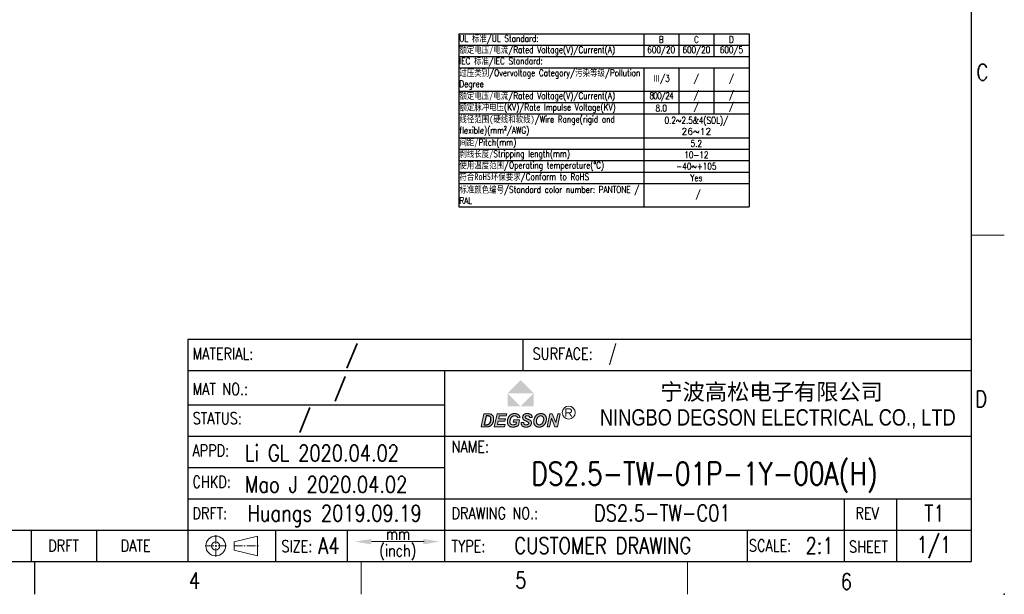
# Model space of a CAD drawing. Header units: inches. Extents: x 2053 to 2350, y -5132 to -4922.
# Tile 4 of 25: x 2199 to 2350, y -5132 to -5044. Entities that reach past the tile are written whole.
import ezdxf
from ezdxf.enums import TextEntityAlignment as Align

# ---------------------------------------------------------------- set-up
doc = ezdxf.new("R2010")
doc.units = ezdxf.units.IN
doc.header["$MEASUREMENT"] = 0
doc.linetypes.add('CENTER2', pattern=[28.575, 19.05, -3.175, 3.175, -3.175])
for name, color, linetype, lineweight in [('TEXT', 6, 'Continuous', 13), ('刻字', 1, 'Continuous', 13), ('轮廓线', 7, 'Continuous', 30)]:
    doc.layers.add(name, color=color, linetype=linetype, lineweight=lineweight)
doc.layers.add('尺寸线', color=3, linetype='Continuous')
doc.layers.add('注解', color=3, linetype='Continuous')
doc.styles.add('arial-V1.1', font='arial.ttf')
doc.styles.add('Romans-高1.8', font='romans.shx', dxfattribs={"width": 0.8, "height": 1.8})
doc.styles.add('romans-高2.5', font='romans.shx', dxfattribs={"width": 0.8, "height": 2.5})
doc.styles.add('romans-高3.5', font='romans.shx', dxfattribs={"width": 0.8, "height": 3.5})
doc.styles.add('宋体-高2.5', font='txt', dxfattribs={"width": 0.8, "height": 2.5})
doc.styles.add('黑体-V1.1', font='simhei.ttf')

# ---------------------------------------------------------------- blocks, each defined once
blk = doc.blocks.new('FOR-1754 Rev.1.1-A4客户图')
at = {"layer": '轮廓线'}
h = blk.add_hatch(color=1, dxfattribs=at)
h.paths.add_polyline_path([(-69.07, 27.78), (-71.07, 25.78), (-67.07, 25.78)])
h.paths.add_polyline_path([(-67.07, 25.78), (-69.07, 23.77), (-67.07, 23.77)])
h.paths.add_polyline_path([(-71.07, 25.78), (-71.07, 23.77), (-69.07, 23.77)])
blk.add_hatch(color=1, dxfattribs=at).paths.add_polyline_path([(-69.07, 23.77), (-67.07, 23.77), (-67.07, 25.78)])
h = blk.add_hatch(color=256, dxfattribs=at)
h.paths.add_polyline_path([(-65.7, 22.64), (-65.74, 22.65), (-65.79, 22.66), (-65.84, 22.66), (-65.89, 22.67), (-65.94, 22.67), (-65.98, 22.67), (-66.03, 22.66), (-66.08, 22.66), (-66.13, 22.65), (-66.17, 22.65), (-66.22, 22.64), (-66.27, 22.62), (-66.31, 22.61), (-66.35, 22.59), (-66.39, 22.58), (-66.44, 22.56), (-66.48, 22.53), (-66.52, 22.51), (-66.56, 22.48), (-66.6, 22.45), (-66.63, 22.42), (-66.67, 22.39), (-66.7, 22.36), (-66.73, 22.32), (-66.77, 22.29), (-66.79, 22.25), (-66.81, 22.23), (-66.84, 22.19), (-66.86, 22.15), (-66.88, 22.11), (-66.9, 22.07), (-66.92, 22.02), (-66.94, 21.98), (-66.96, 21.93), (-66.98, 21.89), (-66.99, 21.84), (-67.01, 21.79), (-67.02, 21.75), (-67.03, 21.7), (-67.04, 21.65), (-67.05, 21.6), (-67.05, 21.56), (-67.06, 21.51), (-67.06, 21.46), (-67.06, 21.42), (-67.06, 21.41), (-67.06, 21.36), (-67.06, 21.32), (-67.05, 21.27), (-67.04, 21.22), (-67.03, 21.18), (-67.02, 21.13), (-67, 21.09), (-66.98, 21.04), (-66.97, 21), (-66.94, 20.96), (-66.92, 20.92), (-66.89, 20.89), (-66.86, 20.85), (-66.83, 20.82), (-66.79, 20.79), (-66.75, 20.75), (-66.71, 20.72), (-66.7, 20.72), (-66.66, 20.69), (-66.62, 20.67), (-66.58, 20.66), (-66.54, 20.64), (-66.49, 20.63), (-66.45, 20.62), (-66.4, 20.61), (-66.35, 20.6), (-66.3, 20.6), (-66.24, 20.6), (-66.21, 20.6), (-66.16, 20.6), (-66.11, 20.6), (-66.06, 20.61), (-66.01, 20.62), (-65.97, 20.63), (-65.92, 20.64), (-65.88, 20.66), (-65.83, 20.67), (-65.79, 20.69), (-65.75, 20.71), (-65.71, 20.73), (-65.67, 20.76), (-65.63, 20.78), (-65.59, 20.81), (-65.56, 20.84), (-65.52, 20.87), (-65.49, 20.9), (-65.45, 20.93), (-65.42, 20.97), (-65.39, 21), (-65.37, 21.04), (-65.34, 21.08), (-65.31, 21.12), (-65.29, 21.17), (-65.26, 21.21), (-65.26, 21.23), (-65.24, 21.27), (-65.22, 21.32), (-65.2, 21.36), (-65.18, 21.41), (-65.17, 21.45), (-65.16, 21.5), (-65.14, 21.54), (-65.14, 21.59), (-65.13, 21.64), (-65.12, 21.68), (-65.12, 21.73), (-65.12, 21.78), (-65.11, 21.83), (-65.11, 21.84), (-65.12, 21.89), (-65.12, 21.94), (-65.13, 21.99), (-65.14, 22.04), (-65.15, 22.09), (-65.16, 22.13), (-65.17, 22.17), (-65.19, 22.22), (-65.21, 22.26), (-65.23, 22.3), (-65.26, 22.33), (-65.28, 22.37), (-65.31, 22.4), (-65.34, 22.44), (-65.35, 22.44), (-65.38, 22.47), (-65.41, 22.5), (-65.45, 22.53), (-65.49, 22.55), (-65.53, 22.57), (-65.57, 22.59), (-65.61, 22.61), (-65.65, 22.63)])
h.paths.add_polyline_path([(-65.8, 22.29), (-65.76, 22.27), (-65.72, 22.25), (-65.69, 22.22), (-65.65, 22.19), (-65.64, 22.17), (-65.61, 22.14), (-65.59, 22.1), (-65.57, 22.06), (-65.55, 22.02), (-65.54, 21.97), (-65.53, 21.92), (-65.53, 21.87), (-65.53, 21.82), (-65.53, 21.8), (-65.53, 21.76), (-65.53, 21.71), (-65.54, 21.66), (-65.55, 21.62), (-65.56, 21.57), (-65.57, 21.53), (-65.59, 21.48), (-65.6, 21.43), (-65.62, 21.38), (-65.65, 21.34), (-65.67, 21.29), (-65.7, 21.25), (-65.72, 21.21), (-65.75, 21.17), (-65.78, 21.14), (-65.81, 21.11), (-65.84, 21.08), (-65.88, 21.05), (-65.93, 21.02), (-65.98, 20.99), (-66.02, 20.98), (-66.06, 20.96), (-66.11, 20.95), (-66.15, 20.94), (-66.2, 20.94), (-66.24, 20.94), (-66.29, 20.95), (-66.34, 20.96), (-66.38, 20.98), (-66.42, 20.99), (-66.46, 21.02), (-66.5, 21.05), (-66.53, 21.08), (-66.56, 21.12), (-66.58, 21.15), (-66.6, 21.19), (-66.62, 21.24), (-66.64, 21.28), (-66.65, 21.33), (-66.65, 21.38), (-66.65, 21.43), (-66.65, 21.46), (-66.65, 21.51), (-66.65, 21.56), (-66.64, 21.61), (-66.63, 21.65), (-66.62, 21.7), (-66.61, 21.74), (-66.59, 21.79), (-66.58, 21.83), (-66.56, 21.87), (-66.54, 21.92), (-66.52, 21.96), (-66.49, 22), (-66.46, 22.04), (-66.44, 22.07), (-66.41, 22.11), (-66.38, 22.15), (-66.34, 22.18), (-66.31, 22.21), (-66.27, 22.24), (-66.23, 22.26), (-66.19, 22.28), (-66.15, 22.3), (-66.11, 22.31), (-66.07, 22.32), (-66.02, 22.32), (-65.97, 22.32), (-65.94, 22.32), (-65.89, 22.32), (-65.85, 22.31)], flags=16)
h.paths.add_polyline_path([(-65.01, 20.63), (-64.62, 20.63), (-64.34, 21.98), (-63.8, 20.63), (-63.42, 20.63), (-63, 22.63), (-63.38, 22.63), (-63.66, 21.29), (-64.21, 22.63), (-64.59, 22.63)])
h.paths.add_polyline_path([(-68.2, 22.32), (-68.15, 22.33), (-68.1, 22.34), (-68.04, 22.34), (-67.99, 22.34), (-67.94, 22.33), (-67.89, 22.32), (-67.85, 22.31), (-67.81, 22.29), (-67.77, 22.26), (-67.74, 22.22), (-67.71, 22.19), (-67.69, 22.14), (-67.68, 22.1), (-67.67, 22.04), (-67.28, 22.06), (-67.28, 22.1), (-67.29, 22.15), (-67.3, 22.19), (-67.31, 22.24), (-67.33, 22.28), (-67.35, 22.32), (-67.37, 22.36), (-67.4, 22.4), (-67.42, 22.44), (-67.46, 22.47), (-67.49, 22.5), (-67.5, 22.51), (-67.53, 22.54), (-67.57, 22.56), (-67.61, 22.58), (-67.65, 22.6), (-67.69, 22.61), (-67.73, 22.63), (-67.78, 22.64), (-67.82, 22.65), (-67.87, 22.66), (-67.93, 22.66), (-67.98, 22.67), (-68.04, 22.67), (-68.04, 22.67), (-68.09, 22.67), (-68.15, 22.66), (-68.2, 22.66), (-68.25, 22.65), (-68.3, 22.64), (-68.34, 22.63), (-68.38, 22.61), (-68.43, 22.59), (-68.46, 22.57), (-68.5, 22.55), (-68.53, 22.53), (-68.56, 22.5), (-68.57, 22.5), (-68.6, 22.46), (-68.63, 22.43), (-68.66, 22.39), (-68.68, 22.35), (-68.7, 22.31), (-68.72, 22.27), (-68.73, 22.22), (-68.74, 22.18), (-68.75, 22.13), (-68.75, 22.08), (-68.75, 22.06), (-68.74, 22.01), (-68.73, 21.96), (-68.72, 21.91), (-68.71, 21.87), (-68.69, 21.83), (-68.68, 21.82), (-68.66, 21.78), (-68.63, 21.75), (-68.59, 21.71), (-68.56, 21.68), (-68.52, 21.66), (-68.49, 21.64), (-68.46, 21.62), (-68.42, 21.6), (-68.38, 21.58), (-68.34, 21.56), (-68.29, 21.53), (-68.23, 21.51), (-68.18, 21.49), (-68.13, 21.47), (-68.07, 21.44), (-68.02, 21.41), (-67.98, 21.39), (-67.94, 21.37), (-67.91, 21.35), (-67.89, 21.34), (-67.87, 21.32), (-67.84, 21.28), (-67.82, 21.24), (-67.82, 21.18), (-67.83, 21.13), (-67.85, 21.09), (-67.87, 21.05), (-67.92, 21.01), (-67.96, 20.99), (-67.99, 20.97), (-68.04, 20.96), (-68.09, 20.95), (-68.14, 20.94), (-68.2, 20.94), (-68.24, 20.94), (-68.3, 20.95), (-68.35, 20.96), (-68.4, 20.97), (-68.44, 20.98), (-68.48, 21), (-68.51, 21.02), (-68.54, 21.06), (-68.56, 21.1), (-68.58, 21.14), (-68.59, 21.18), (-68.59, 21.24), (-68.6, 21.3), (-68.99, 21.28), (-68.99, 21.25), (-68.99, 21.2), (-68.98, 21.15), (-68.98, 21.1), (-68.97, 21.05), (-68.95, 21.01), (-68.94, 20.97), (-68.92, 20.93), (-68.9, 20.9), (-68.88, 20.86), (-68.85, 20.83), (-68.82, 20.79), (-68.78, 20.76), (-68.74, 20.74), (-68.7, 20.71), (-68.65, 20.69), (-68.63, 20.68), (-68.59, 20.66), (-68.54, 20.65), (-68.5, 20.63), (-68.45, 20.62), (-68.41, 20.61), (-68.36, 20.61), (-68.31, 20.6), (-68.26, 20.6), (-68.2, 20.6), (-68.19, 20.6), (-68.13, 20.6), (-68.08, 20.6), (-68.03, 20.61), (-67.98, 20.62), (-67.93, 20.63), (-67.89, 20.64), (-67.84, 20.66), (-67.8, 20.67), (-67.76, 20.69), (-67.72, 20.71), (-67.69, 20.74), (-67.65, 20.76), (-67.62, 20.79), (-67.59, 20.82), (-67.55, 20.86), (-67.52, 20.89), (-67.5, 20.93), (-67.47, 20.97), (-67.46, 21.01), (-67.44, 21.06), (-67.43, 21.1), (-67.42, 21.14), (-67.41, 21.19), (-67.41, 21.24), (-67.41, 21.25), (-67.42, 21.3), (-67.42, 21.35), (-67.43, 21.4), (-67.45, 21.44), (-67.47, 21.48), (-67.49, 21.52), (-67.52, 21.56), (-67.55, 21.59), (-67.56, 21.6), (-67.58, 21.62), (-67.61, 21.64), (-67.64, 21.66), (-67.68, 21.68), (-67.72, 21.7), (-67.77, 21.73), (-67.81, 21.75), (-67.87, 21.78), (-67.93, 21.8), (-67.99, 21.83), (-68.05, 21.86), (-68.11, 21.88), (-68.16, 21.91), (-68.2, 21.93), (-68.24, 21.95), (-68.27, 21.97), (-68.29, 21.99), (-68.3, 22), (-68.33, 22.04), (-68.35, 22.08), (-68.35, 22.13), (-68.35, 22.16), (-68.34, 22.21), (-68.31, 22.25), (-68.28, 22.29), (-68.24, 22.31)])
h.paths.add_polyline_path([(-70.12, 22.32), (-70.07, 22.33), (-70.02, 22.33), (-69.97, 22.33), (-69.95, 22.33), (-69.9, 22.33), (-69.85, 22.32), (-69.81, 22.31), (-69.77, 22.29), (-69.73, 22.27), (-69.69, 22.25), (-69.67, 22.23), (-69.64, 22.2), (-69.61, 22.17), (-69.59, 22.13), (-69.56, 22.09), (-69.55, 22.04), (-69.53, 21.99), (-69.14, 22.04), (-69.15, 22.08), (-69.17, 22.13), (-69.18, 22.17), (-69.2, 22.22), (-69.22, 22.26), (-69.25, 22.3), (-69.27, 22.34), (-69.3, 22.38), (-69.32, 22.41), (-69.36, 22.45), (-69.39, 22.48), (-69.42, 22.51), (-69.44, 22.52), (-69.47, 22.54), (-69.51, 22.56), (-69.55, 22.58), (-69.59, 22.6), (-69.63, 22.62), (-69.68, 22.63), (-69.72, 22.64), (-69.77, 22.65), (-69.82, 22.66), (-69.87, 22.66), (-69.92, 22.67), (-69.98, 22.67), (-70, 22.67), (-70.05, 22.67), (-70.1, 22.66), (-70.15, 22.66), (-70.2, 22.65), (-70.24, 22.64), (-70.29, 22.63), (-70.33, 22.61), (-70.38, 22.6), (-70.42, 22.58), (-70.46, 22.56), (-70.5, 22.54), (-70.54, 22.52), (-70.58, 22.49), (-70.6, 22.47), (-70.64, 22.45), (-70.67, 22.42), (-70.71, 22.39), (-70.74, 22.35), (-70.77, 22.32), (-70.8, 22.28), (-70.83, 22.25), (-70.86, 22.21), (-70.88, 22.17), (-70.91, 22.13), (-70.93, 22.08), (-70.96, 22.04), (-70.97, 21.99), (-70.99, 21.94), (-71.01, 21.9), (-71.03, 21.85), (-71.04, 21.81), (-71.05, 21.76), (-71.06, 21.72), (-71.07, 21.67), (-71.08, 21.62), (-71.08, 21.58), (-71.09, 21.53), (-71.09, 21.48), (-71.09, 21.43), (-71.09, 21.38), (-71.09, 21.33), (-71.08, 21.28), (-71.08, 21.23), (-71.07, 21.18), (-71.05, 21.14), (-71.04, 21.09), (-71.03, 21.05), (-71.01, 21.01), (-70.99, 20.97), (-70.97, 20.93), (-70.94, 20.9), (-70.91, 20.86), (-70.89, 20.83), (-70.85, 20.8), (-70.82, 20.77), (-70.8, 20.75), (-70.76, 20.72), (-70.73, 20.7), (-70.69, 20.68), (-70.65, 20.66), (-70.61, 20.65), (-70.56, 20.64), (-70.52, 20.62), (-70.47, 20.62), (-70.42, 20.61), (-70.36, 20.6), (-70.31, 20.6), (-70.25, 20.6), (-70.21, 20.6), (-70.16, 20.6), (-70.11, 20.61), (-70.07, 20.61), (-70.02, 20.62), (-69.97, 20.62), (-69.92, 20.63), (-69.88, 20.64), (-69.83, 20.66), (-69.78, 20.67), (-69.74, 20.68), (-69.69, 20.7), (-69.64, 20.72), (-69.6, 20.74), (-69.55, 20.76), (-69.51, 20.78), (-69.47, 20.8), (-69.43, 20.82), (-69.4, 20.84), (-69.22, 21.7), (-70.11, 21.7), (-70.18, 21.37), (-69.67, 21.37), (-69.73, 21.07), (-69.75, 21.06), (-69.79, 21.04), (-69.83, 21.03), (-69.87, 21.01), (-69.92, 21), (-69.97, 20.98), (-70.01, 20.97), (-70.06, 20.96), (-70.1, 20.95), (-70.15, 20.95), (-70.2, 20.94), (-70.24, 20.94), (-70.29, 20.94), (-70.34, 20.95), (-70.39, 20.96), (-70.43, 20.97), (-70.48, 20.99), (-70.51, 21.01), (-70.55, 21.04), (-70.58, 21.06), (-70.59, 21.08), (-70.62, 21.11), (-70.64, 21.15), (-70.65, 21.19), (-70.67, 21.23), (-70.68, 21.27), (-70.69, 21.32), (-70.69, 21.38), (-70.69, 21.44), (-70.69, 21.49), (-70.69, 21.54), (-70.68, 21.59), (-70.68, 21.64), (-70.67, 21.69), (-70.66, 21.73), (-70.65, 21.78), (-70.63, 21.82), (-70.62, 21.87), (-70.6, 21.91), (-70.58, 21.95), (-70.56, 22), (-70.53, 22.04), (-70.5, 22.08), (-70.47, 22.11), (-70.44, 22.15), (-70.41, 22.18), (-70.38, 22.21), (-70.34, 22.23), (-70.34, 22.23), (-70.29, 22.26), (-70.25, 22.28), (-70.21, 22.29), (-70.16, 22.31)])
h.paths.add_polyline_path([(-71.26, 22.3), (-71.19, 22.63), (-72.67, 22.63), (-73.09, 20.63), (-71.53, 20.63), (-71.45, 20.97), (-72.62, 20.97), (-72.49, 21.51), (-71.46, 21.51), (-71.39, 21.84), (-72.42, 21.84), (-72.33, 22.3)])
h.paths.add_polyline_path([(-73.95, 22.63), (-74.01, 22.63), (-74.07, 22.63), (-74.14, 22.63), (-74.68, 22.63), (-75.1, 20.63), (-74.38, 20.63), (-74.31, 20.63), (-74.26, 20.64), (-74.2, 20.64), (-74.15, 20.64), (-74.11, 20.65), (-74.07, 20.65), (-74.03, 20.66), (-74, 20.66), (-73.97, 20.67), (-73.92, 20.69), (-73.87, 20.7), (-73.82, 20.72), (-73.78, 20.74), (-73.74, 20.76), (-73.7, 20.78), (-73.66, 20.81), (-73.63, 20.83), (-73.6, 20.85), (-73.57, 20.88), (-73.54, 20.91), (-73.51, 20.95), (-73.48, 20.98), (-73.45, 21.02), (-73.42, 21.06), (-73.39, 21.1), (-73.37, 21.14), (-73.34, 21.18), (-73.32, 21.23), (-73.31, 21.25), (-73.29, 21.29), (-73.27, 21.33), (-73.26, 21.37), (-73.25, 21.42), (-73.23, 21.46), (-73.22, 21.51), (-73.21, 21.55), (-73.21, 21.6), (-73.2, 21.65), (-73.2, 21.7), (-73.2, 21.75), (-73.19, 21.8), (-73.19, 21.85), (-73.2, 21.89), (-73.2, 21.94), (-73.21, 21.99), (-73.22, 22.04), (-73.23, 22.08), (-73.24, 22.13), (-73.26, 22.18), (-73.27, 22.22), (-73.29, 22.26), (-73.31, 22.3), (-73.33, 22.32), (-73.36, 22.37), (-73.39, 22.4), (-73.42, 22.44), (-73.45, 22.47), (-73.46, 22.48), (-73.5, 22.51), (-73.54, 22.53), (-73.59, 22.56), (-73.63, 22.58), (-73.66, 22.59), (-73.71, 22.6), (-73.75, 22.61), (-73.8, 22.62), (-73.85, 22.63), (-73.88, 22.63), (-73.91, 22.63)])
h.paths.add_polyline_path([(-73.96, 22.3), (-73.92, 22.29), (-73.88, 22.29), (-73.85, 22.28), (-73.81, 22.26), (-73.78, 22.24), (-73.74, 22.21), (-73.71, 22.18), (-73.68, 22.14), (-73.66, 22.1), (-73.64, 22.07), (-73.63, 22.03), (-73.62, 21.98), (-73.61, 21.93), (-73.61, 21.87), (-73.61, 21.82), (-73.61, 21.8), (-73.61, 21.75), (-73.61, 21.7), (-73.62, 21.65), (-73.63, 21.6), (-73.63, 21.55), (-73.65, 21.51), (-73.66, 21.46), (-73.67, 21.42), (-73.69, 21.38), (-73.7, 21.36), (-73.73, 21.31), (-73.75, 21.27), (-73.78, 21.23), (-73.8, 21.19), (-73.83, 21.15), (-73.86, 21.12), (-73.9, 21.09), (-73.91, 21.07), (-73.95, 21.04), (-73.99, 21.02), (-74.04, 21), (-74.08, 20.98), (-74.11, 20.98), (-74.15, 20.97), (-74.19, 20.96), (-74.24, 20.96), (-74.29, 20.96), (-74.35, 20.96), (-74.41, 20.96), (-74.62, 20.96), (-74.34, 22.3), (-74.1, 22.3), (-74.08, 22.3), (-74.02, 22.3)], flags=16)
at = {"layer": 'TEXT'}
for p, q in [((0, 50), (5, 50)), ((-112.95, 3.02), (-109.34, 3.9)), ((-112.95, 1.77), (-112.95, 3.02)), ((-109.34, 0.89), (-109.34, 3.9)), ((-112.95, 1.77), (-109.34, 0.89)), ((-93.5, 0), (-93.5, -5)), ((-43.5, 0), (-43.5, -5))]:
    blk.add_line(p, q, dxfattribs=at)
blk.add_lwpolyline([(-83.85, 3.06), (-91.91, 3.06)], dxfattribs=at)
for radius in [1.51, 0.627]:
    blk.add_circle((-115.75, 2.4), radius, dxfattribs=at)
for points in [[(-91.91, 2.64), (-91.91, 3.48), (-94.44, 3.06)], [(-83.95, 3.48), (-83.95, 2.64), (-81.42, 3.06)]]:
    blk.add_solid(points, dxfattribs=at)
at = {"layer": '刻字'}
for points in [[(-73.19, 21.85), (-73.19, 21.8), (-73.2, 21.75), (-73.2, 21.7), (-73.2, 21.65), (-73.21, 21.6), (-73.21, 21.55), (-73.22, 21.51), (-73.23, 21.46), (-73.25, 21.42), (-73.26, 21.37), (-73.27, 21.33), (-73.29, 21.29), (-73.31, 21.25), (-73.32, 21.23), (-73.34, 21.18), (-73.37, 21.14), (-73.39, 21.1), (-73.42, 21.06), (-73.45, 21.02), (-73.48, 20.98), (-73.51, 20.95), (-73.54, 20.91), (-73.57, 20.88), (-73.6, 20.85), (-73.63, 20.83), (-73.66, 20.81), (-73.7, 20.78), (-73.74, 20.76), (-73.78, 20.74), (-73.82, 20.72), (-73.87, 20.7), (-73.92, 20.69), (-73.97, 20.67), (-74, 20.66), (-74.03, 20.66), (-74.07, 20.65), (-74.11, 20.65), (-74.15, 20.64), (-74.2, 20.64), (-74.26, 20.64), (-74.31, 20.63), (-74.38, 20.63), (-75.1, 20.63), (-74.68, 22.63), (-74.14, 22.63), (-74.07, 22.63), (-74.01, 22.63), (-73.95, 22.63), (-73.91, 22.63), (-73.88, 22.63), (-73.85, 22.63), (-73.8, 22.62), (-73.75, 22.61), (-73.71, 22.6), (-73.66, 22.59), (-73.63, 22.58), (-73.59, 22.56), (-73.54, 22.53), (-73.5, 22.51), (-73.46, 22.48), (-73.45, 22.47), (-73.42, 22.44), (-73.39, 22.4), (-73.36, 22.37), (-73.33, 22.32), (-73.31, 22.3), (-73.29, 22.26), (-73.27, 22.22), (-73.26, 22.18), (-73.24, 22.13), (-73.23, 22.08), (-73.22, 22.04), (-73.21, 21.99), (-73.2, 21.94), (-73.2, 21.89)], [(-72.67, 22.63), (-73.09, 20.63), (-71.53, 20.63), (-71.45, 20.97), (-72.62, 20.97), (-72.49, 21.51), (-71.46, 21.51), (-71.39, 21.84), (-72.42, 21.84), (-72.33, 22.3), (-71.26, 22.3), (-71.19, 22.63)], [(-70.15, 22.66), (-70.2, 22.65), (-70.24, 22.64), (-70.29, 22.63), (-70.33, 22.61), (-70.38, 22.6), (-70.42, 22.58), (-70.46, 22.56), (-70.5, 22.54), (-70.54, 22.52), (-70.58, 22.49), (-70.6, 22.47), (-70.64, 22.45), (-70.67, 22.42), (-70.71, 22.39), (-70.74, 22.35), (-70.77, 22.32), (-70.8, 22.28), (-70.83, 22.25), (-70.86, 22.21), (-70.88, 22.17), (-70.91, 22.13), (-70.93, 22.08), (-70.96, 22.04), (-70.98, 21.99), (-70.98, 21.99), (-70.99, 21.94), (-71.01, 21.9), (-71.03, 21.85), (-71.04, 21.81), (-71.05, 21.76), (-71.06, 21.72), (-71.07, 21.67), (-71.08, 21.62), (-71.08, 21.58), (-71.09, 21.53), (-71.09, 21.48), (-71.09, 21.43), (-71.09, 21.38), (-71.09, 21.33), (-71.08, 21.28), (-71.08, 21.23), (-71.07, 21.18), (-71.05, 21.14), (-71.04, 21.09), (-71.03, 21.05), (-71.01, 21.01), (-70.99, 20.97), (-70.97, 20.93), (-70.94, 20.9), (-70.91, 20.86), (-70.89, 20.83), (-70.85, 20.8), (-70.82, 20.77), (-70.8, 20.75), (-70.76, 20.72), (-70.73, 20.7), (-70.69, 20.68), (-70.65, 20.66), (-70.61, 20.65), (-70.56, 20.64), (-70.52, 20.62), (-70.47, 20.62), (-70.42, 20.61), (-70.36, 20.6), (-70.31, 20.6), (-70.25, 20.6), (-70.21, 20.6), (-70.16, 20.6), (-70.11, 20.61), (-70.07, 20.61), (-70.02, 20.62), (-69.97, 20.62), (-69.92, 20.63), (-69.88, 20.64), (-69.83, 20.66), (-69.78, 20.67), (-69.74, 20.68), (-69.69, 20.7), (-69.64, 20.72), (-69.6, 20.74), (-69.55, 20.76), (-69.51, 20.78), (-69.47, 20.8), (-69.43, 20.82), (-69.4, 20.84), (-69.22, 21.7), (-70.11, 21.7), (-70.18, 21.37), (-69.67, 21.37), (-69.73, 21.07), (-69.75, 21.06), (-69.79, 21.04), (-69.83, 21.03), (-69.87, 21.01), (-69.92, 21), (-69.97, 20.98), (-70.01, 20.97), (-70.06, 20.96), (-70.1, 20.95), (-70.15, 20.95), (-70.2, 20.94), (-70.24, 20.94), (-70.29, 20.94), (-70.34, 20.95), (-70.39, 20.96), (-70.43, 20.97), (-70.48, 20.99), (-70.51, 21.01), (-70.55, 21.04), (-70.58, 21.06), (-70.59, 21.08), (-70.62, 21.11), (-70.64, 21.15), (-70.65, 21.19), (-70.67, 21.23), (-70.68, 21.27), (-70.69, 21.32), (-70.69, 21.38), (-70.69, 21.44), (-70.69, 21.44), (-70.69, 21.49), (-70.69, 21.54), (-70.68, 21.59), (-70.68, 21.64), (-70.67, 21.69), (-70.66, 21.73), (-70.65, 21.78), (-70.63, 21.82), (-70.62, 21.87), (-70.6, 21.91), (-70.58, 21.95), (-70.56, 22), (-70.53, 22.04), (-70.5, 22.08), (-70.47, 22.11), (-70.44, 22.15), (-70.41, 22.18), (-70.38, 22.21), (-70.34, 22.23), (-70.34, 22.23), (-70.29, 22.26), (-70.25, 22.28), (-70.21, 22.29), (-70.16, 22.31), (-70.12, 22.32), (-70.07, 22.33), (-70.02, 22.33), (-69.97, 22.33), (-69.95, 22.33), (-69.9, 22.33), (-69.85, 22.32), (-69.81, 22.31), (-69.77, 22.29), (-69.73, 22.27), (-69.69, 22.25), (-69.67, 22.23), (-69.64, 22.2), (-69.61, 22.17), (-69.59, 22.13), (-69.56, 22.09), (-69.55, 22.04), (-69.53, 21.99), (-69.14, 22.04), (-69.15, 22.08), (-69.17, 22.13), (-69.18, 22.17), (-69.2, 22.22), (-69.22, 22.26), (-69.25, 22.3), (-69.27, 22.34), (-69.3, 22.38), (-69.32, 22.41), (-69.36, 22.45), (-69.39, 22.48), (-69.42, 22.51), (-69.44, 22.52), (-69.47, 22.54), (-69.51, 22.56), (-69.55, 22.58), (-69.59, 22.6), (-69.63, 22.62), (-69.68, 22.63), (-69.72, 22.64), (-69.77, 22.65), (-69.82, 22.66), (-69.87, 22.66), (-69.92, 22.67), (-69.98, 22.67), (-70, 22.67), (-70.05, 22.67), (-70.1, 22.66)], [(-68.2, 22.66), (-68.25, 22.65), (-68.3, 22.64), (-68.34, 22.63), (-68.38, 22.61), (-68.43, 22.59), (-68.46, 22.57), (-68.5, 22.55), (-68.53, 22.53), (-68.56, 22.5), (-68.57, 22.5), (-68.6, 22.46), (-68.63, 22.43), (-68.66, 22.39), (-68.68, 22.35), (-68.7, 22.31), (-68.72, 22.27), (-68.73, 22.22), (-68.74, 22.18), (-68.75, 22.13), (-68.75, 22.08), (-68.75, 22.06), (-68.74, 22.01), (-68.73, 21.96), (-68.72, 21.91), (-68.71, 21.87), (-68.69, 21.83), (-68.68, 21.82), (-68.66, 21.78), (-68.63, 21.75), (-68.59, 21.71), (-68.56, 21.68), (-68.52, 21.66), (-68.49, 21.64), (-68.46, 21.62), (-68.42, 21.6), (-68.38, 21.58), (-68.34, 21.56), (-68.29, 21.53), (-68.23, 21.51), (-68.18, 21.49), (-68.13, 21.47), (-68.07, 21.44), (-68.02, 21.41), (-67.98, 21.39), (-67.94, 21.37), (-67.91, 21.35), (-67.89, 21.34), (-67.87, 21.32), (-67.84, 21.28), (-67.82, 21.24), (-67.82, 21.19), (-67.82, 21.17), (-67.83, 21.13), (-67.85, 21.09), (-67.87, 21.05), (-67.91, 21.02), (-67.92, 21.01), (-67.96, 20.99), (-67.99, 20.97), (-68.04, 20.96), (-68.09, 20.95), (-68.14, 20.94), (-68.2, 20.94), (-68.24, 20.94), (-68.3, 20.95), (-68.35, 20.96), (-68.4, 20.97), (-68.44, 20.98), (-68.48, 21), (-68.51, 21.02), (-68.53, 21.05), (-68.55, 21.06), (-68.56, 21.1), (-68.58, 21.14), (-68.59, 21.18), (-68.59, 21.24), (-68.6, 21.3), (-68.99, 21.28), (-68.99, 21.25), (-68.99, 21.2), (-68.98, 21.15), (-68.98, 21.1), (-68.97, 21.05), (-68.95, 21.01), (-68.94, 20.97), (-68.92, 20.93), (-68.9, 20.9), (-68.88, 20.86), (-68.85, 20.83), (-68.82, 20.79), (-68.78, 20.76), (-68.74, 20.74), (-68.7, 20.71), (-68.65, 20.69), (-68.63, 20.68), (-68.59, 20.66), (-68.54, 20.65), (-68.5, 20.63), (-68.45, 20.62), (-68.41, 20.61), (-68.36, 20.61), (-68.31, 20.6), (-68.26, 20.6), (-68.2, 20.6), (-68.19, 20.6), (-68.13, 20.6), (-68.08, 20.6), (-68.03, 20.61), (-67.98, 20.62), (-67.93, 20.63), (-67.89, 20.64), (-67.84, 20.66), (-67.8, 20.67), (-67.76, 20.69), (-67.72, 20.71), (-67.69, 20.74), (-67.65, 20.76), (-67.62, 20.79), (-67.59, 20.82), (-67.55, 20.86), (-67.52, 20.89), (-67.5, 20.93), (-67.47, 20.97), (-67.46, 21.01), (-67.44, 21.06), (-67.43, 21.1), (-67.42, 21.14), (-67.41, 21.19), (-67.41, 21.24), (-67.41, 21.25), (-67.42, 21.3), (-67.42, 21.35), (-67.43, 21.4), (-67.45, 21.44), (-67.47, 21.48), (-67.49, 21.52), (-67.52, 21.56), (-67.55, 21.59), (-67.56, 21.6), (-67.58, 21.62), (-67.61, 21.64), (-67.64, 21.66), (-67.68, 21.68), (-67.72, 21.7), (-67.77, 21.73), (-67.81, 21.75), (-67.87, 21.78), (-67.93, 21.8), (-67.99, 21.83), (-68.05, 21.86), (-68.11, 21.88), (-68.16, 21.91), (-68.2, 21.93), (-68.24, 21.95), (-68.27, 21.97), (-68.29, 21.99), (-68.3, 22), (-68.33, 22.04), (-68.35, 22.08), (-68.35, 22.13), (-68.35, 22.16), (-68.34, 22.21), (-68.31, 22.25), (-68.28, 22.28), (-68.27, 22.29), (-68.24, 22.31), (-68.2, 22.32), (-68.15, 22.33), (-68.1, 22.34), (-68.04, 22.34), (-67.99, 22.34), (-67.94, 22.33), (-67.89, 22.32), (-67.85, 22.31), (-67.81, 22.29), (-67.78, 22.26), (-67.77, 22.26), (-67.74, 22.22), (-67.71, 22.19), (-67.69, 22.14), (-67.68, 22.1), (-67.67, 22.04), (-67.28, 22.06), (-67.28, 22.1), (-67.29, 22.15), (-67.3, 22.19), (-67.31, 22.24), (-67.33, 22.28), (-67.35, 22.32), (-67.37, 22.36), (-67.4, 22.4), (-67.42, 22.44), (-67.46, 22.47), (-67.49, 22.5), (-67.5, 22.51), (-67.53, 22.54), (-67.57, 22.56), (-67.61, 22.58), (-67.65, 22.6), (-67.69, 22.61), (-67.73, 22.63), (-67.78, 22.64), (-67.82, 22.65), (-67.87, 22.66), (-67.93, 22.66), (-67.98, 22.67), (-68.04, 22.67), (-68.04, 22.67), (-68.09, 22.67), (-68.15, 22.66)], [(-66.03, 22.66), (-66.08, 22.66), (-66.13, 22.65), (-66.17, 22.65), (-66.22, 22.64), (-66.27, 22.62), (-66.31, 22.61), (-66.35, 22.59), (-66.39, 22.58), (-66.44, 22.56), (-66.48, 22.53), (-66.52, 22.51), (-66.56, 22.48), (-66.6, 22.45), (-66.63, 22.42), (-66.67, 22.39), (-66.7, 22.36), (-66.73, 22.32), (-66.77, 22.29), (-66.79, 22.25), (-66.81, 22.23), (-66.84, 22.19), (-66.86, 22.15), (-66.88, 22.11), (-66.9, 22.07), (-66.92, 22.02), (-66.94, 21.98), (-66.96, 21.93), (-66.98, 21.89), (-66.99, 21.84), (-67.01, 21.79), (-67.02, 21.75), (-67.03, 21.7), (-67.04, 21.65), (-67.05, 21.6), (-67.05, 21.56), (-67.06, 21.51), (-67.06, 21.46), (-67.06, 21.42), (-67.06, 21.41), (-67.06, 21.36), (-67.06, 21.32), (-67.05, 21.27), (-67.04, 21.22), (-67.03, 21.18), (-67.02, 21.13), (-67, 21.09), (-66.98, 21.04), (-66.97, 21), (-66.94, 20.96), (-66.92, 20.92), (-66.89, 20.89), (-66.86, 20.85), (-66.83, 20.82), (-66.79, 20.79), (-66.75, 20.75), (-66.71, 20.72), (-66.7, 20.72), (-66.66, 20.69), (-66.62, 20.67), (-66.58, 20.66), (-66.54, 20.64), (-66.49, 20.63), (-66.45, 20.62), (-66.4, 20.61), (-66.35, 20.6), (-66.3, 20.6), (-66.24, 20.6), (-66.21, 20.6), (-66.16, 20.6), (-66.11, 20.6), (-66.06, 20.61), (-66.01, 20.62), (-65.97, 20.63), (-65.92, 20.64), (-65.88, 20.66), (-65.83, 20.67), (-65.79, 20.69), (-65.75, 20.71), (-65.71, 20.73), (-65.67, 20.76), (-65.63, 20.78), (-65.59, 20.81), (-65.56, 20.84), (-65.52, 20.87), (-65.49, 20.9), (-65.45, 20.93), (-65.42, 20.97), (-65.39, 21), (-65.37, 21.04), (-65.34, 21.08), (-65.31, 21.12), (-65.29, 21.17), (-65.26, 21.21), (-65.26, 21.23), (-65.24, 21.27), (-65.22, 21.32), (-65.2, 21.36), (-65.18, 21.41), (-65.17, 21.45), (-65.16, 21.5), (-65.14, 21.54), (-65.14, 21.59), (-65.13, 21.64), (-65.12, 21.68), (-65.12, 21.73), (-65.12, 21.78), (-65.11, 21.83), (-65.11, 21.84), (-65.12, 21.89), (-65.12, 21.94), (-65.13, 21.99), (-65.14, 22.04), (-65.15, 22.09), (-65.16, 22.13), (-65.17, 22.17), (-65.19, 22.22), (-65.21, 22.26), (-65.23, 22.3), (-65.26, 22.33), (-65.28, 22.37), (-65.31, 22.4), (-65.34, 22.44), (-65.35, 22.44), (-65.38, 22.47), (-65.41, 22.5), (-65.45, 22.53), (-65.49, 22.55), (-65.53, 22.57), (-65.57, 22.59), (-65.61, 22.61), (-65.65, 22.63), (-65.7, 22.64), (-65.74, 22.65), (-65.79, 22.66), (-65.84, 22.66), (-65.89, 22.67), (-65.94, 22.67), (-65.98, 22.67)], [(-64.21, 22.63), (-64.59, 22.63), (-65.01, 20.63), (-64.62, 20.63), (-64.34, 21.98), (-63.8, 20.63), (-63.42, 20.63), (-63, 22.63), (-63.38, 22.63), (-63.66, 21.29)], [(-65.94, 22.32), (-65.89, 22.32), (-65.85, 22.31), (-65.8, 22.29), (-65.76, 22.27), (-65.72, 22.25), (-65.69, 22.22), (-65.65, 22.19), (-65.64, 22.17), (-65.61, 22.14), (-65.59, 22.1), (-65.57, 22.06), (-65.55, 22.02), (-65.54, 21.97), (-65.53, 21.92), (-65.53, 21.87), (-65.53, 21.82), (-65.53, 21.8), (-65.53, 21.76), (-65.53, 21.71), (-65.54, 21.66), (-65.55, 21.62), (-65.56, 21.57), (-65.57, 21.53), (-65.59, 21.48), (-65.6, 21.43), (-65.62, 21.38), (-65.65, 21.34), (-65.67, 21.29), (-65.7, 21.25), (-65.72, 21.21), (-65.75, 21.17), (-65.78, 21.14), (-65.81, 21.11), (-65.84, 21.08), (-65.88, 21.05), (-65.89, 21.04), (-65.93, 21.02), (-65.98, 20.99), (-66.02, 20.98), (-66.06, 20.96), (-66.11, 20.95), (-66.15, 20.94), (-66.2, 20.94), (-66.24, 20.94), (-66.29, 20.95), (-66.34, 20.96), (-66.38, 20.98), (-66.42, 20.99), (-66.46, 21.02), (-66.5, 21.05), (-66.53, 21.08), (-66.56, 21.12), (-66.58, 21.15), (-66.6, 21.19), (-66.62, 21.24), (-66.64, 21.28), (-66.65, 21.33), (-66.65, 21.38), (-66.65, 21.43), (-66.65, 21.46), (-66.65, 21.51), (-66.65, 21.56), (-66.64, 21.61), (-66.63, 21.65), (-66.62, 21.7), (-66.61, 21.74), (-66.59, 21.79), (-66.58, 21.83), (-66.56, 21.87), (-66.54, 21.92), (-66.52, 21.96), (-66.49, 22), (-66.46, 22.04), (-66.44, 22.07), (-66.41, 22.11), (-66.38, 22.15), (-66.34, 22.18), (-66.31, 22.21), (-66.27, 22.24), (-66.23, 22.26), (-66.19, 22.28), (-66.15, 22.3), (-66.11, 22.31), (-66.07, 22.32), (-66.02, 22.32), (-65.97, 22.32)]]:
    blk.add_lwpolyline(points, close=True, dxfattribs=at)
blk.add_circle((-61.7, 22.81), 1, dxfattribs=at)
at = {"layer": '尺寸线'}
for p, q in [((-68.7, 34), (-68.7, 29.2)), ((-80.7, 29.2), (-120, 29.2)), ((0, 29.2), (-80.7, 29.2)), ((-80.7, 29.2), (-80.7, 0)), ((-120, 24), (-80.7, 24)), ((-207, 4.8), (-120, 4.8)), ((-144, 4.8), (-144, 0)), ((-134, 4.8), (-134, 0)), ((-106.6, 4.8), (-106.6, 0)), ((-95.6, 4.8), (-95.6, 0)), ((-34.3, 0), (-34.3, 4.8)), ((-143.5, 0), (-143.5, -5))]:
    blk.add_line(p, q, dxfattribs=at)
for points in [[(-120, 19.2), (0, 19.2)], [(-120, 14.4), (-80.7, 14.4)], [(-120, 9.6), (-74.67, 9.6), (0, 9.6)], [(-19.5, 9.6), (-19.5, 0)], [(-11.5, 9.6), (-11.5, 0)], [(-120, 4.8), (-74.67, 4.8), (0, 4.8)]]:
    blk.add_lwpolyline(points, dxfattribs=at)
at = {"layer": '轮廓线'}
for p, q in [((0, 34), (-120, 34)), ((-120, 34), (-120, 0)), ((-120, 4.8), (-120, 0)), ((-287, 0), (-74.67, 0))]:
    blk.add_line(p, q, dxfattribs=at)
at = {"layer": '轮廓线', "color": 1, "linetype": 'CENTER2', "lineweight": 13, "ltscale": 0.07}
for p, q in [((-115.75, 4.06), (-115.75, 0.67)), ((-117.38, 2.4), (-114.09, 2.4)), ((-113, 2.4), (-109.14, 2.4))]:
    blk.add_line(p, q, dxfattribs=at)
at = {"layer": '轮廓线'}
blk.add_lwpolyline([(-74.67, 0), (0, 0), (0, 200), (-287, 200)], dxfattribs=at)
blk.add_lwpolyline([(-74.1, 22.3), (-74.34, 22.3), (-74.62, 20.96), (-74.41, 20.96), (-74.35, 20.96), (-74.29, 20.96), (-74.24, 20.96), (-74.19, 20.96), (-74.15, 20.97), (-74.11, 20.98), (-74.08, 20.98), (-74.04, 21), (-73.99, 21.02), (-73.95, 21.04), (-73.91, 21.07), (-73.9, 21.09), (-73.86, 21.12), (-73.83, 21.15), (-73.8, 21.19), (-73.78, 21.23), (-73.75, 21.27), (-73.73, 21.31), (-73.7, 21.36), (-73.69, 21.38), (-73.67, 21.42), (-73.66, 21.46), (-73.65, 21.51), (-73.63, 21.55), (-73.63, 21.6), (-73.62, 21.65), (-73.61, 21.7), (-73.61, 21.75), (-73.61, 21.8), (-73.61, 21.82), (-73.61, 21.87), (-73.61, 21.93), (-73.62, 21.98), (-73.63, 22.03), (-73.64, 22.07), (-73.66, 22.1), (-73.68, 22.14), (-73.71, 22.18), (-73.74, 22.21), (-73.78, 22.24), (-73.81, 22.26), (-73.85, 22.28), (-73.88, 22.29), (-73.92, 22.29), (-73.96, 22.3), (-74.02, 22.3), (-74.08, 22.3)], close=True, dxfattribs=at)
blk.add_point((5, -5), dxfattribs=at)
at = {"layer": 'TEXT', "width": 0.8}
for s, height, style, p in [('C', 2.5, 'romans-高2.5', (0.74, 73.66)), ('MATERIAL:', 1.8, 'Romans-高1.8', (-119.31, 30.92)), ('SURFACE:', 1.8, 'Romans-高1.8', (-67.22, 30.92)), ('MAT NO.:', 1.8, 'Romans-高1.8', (-119.31, 25.52)), ('D', 2.5, 'romans-高2.5', (0.57, 23.66)), ('STATUS:', 1.8, 'Romans-高1.8', (-119.28, 21.04)), ('NAME:', 1.8, 'Romans-高1.8', (-79.64, 16.71)), ('APPD:', 1.8, 'Romans-高1.8', (-119.31, 16.11)), ('CHKD:', 1.8, 'Romans-高1.8', (-119.31, 11.31)), ('DRFT:', 1.8, 'Romans-高1.8', (-119.31, 6.51)), ('DRAWING NO.:', 1.8, 'Romans-高1.8', (-79.64, 6.51)), ('REV', 1.8, 'Romans-高1.8', (-17.8, 6.51)), ('mm', 1.8, 'Romans-高1.8', (-89.69, 3.34)), ('DRFT', 1.8, 'Romans-高1.8', (-141.4, 1.55)), ('DATE', 1.8, 'Romans-高1.8', (-130.3, 1.55)), ('SIZE:', 1.8, 'Romans-高1.8', (-105.7, 1.46)), ('A4', 2.5, 'romans-高2.5', (-100.05, 1.19)), ('TYPE:', 1.8, 'Romans-高1.8', (-79.64, 1.47)), ('SCALE:', 1.8, 'Romans-高1.8', (-34.1, 1.57)), ('SHEET', 1.8, 'Romans-高1.8', (-18.77, 1.39)), ('(inch)', 1.8, 'Romans-高1.8', (-90.72, 0.81)), ('4', 2.5, 'romans-高2.5', (-119.85, -4.15)), ('5', 2.5, 'romans-高2.5', (-69.88, -4.08)), ('6', 2.5, 'romans-高2.5', (-20.04, -4.3))]:
    blk.add_text(s, height=height, dxfattribs=dict(at, style=style)).set_placement(p)
at = {"layer": '刻字', "style": 'arial-V1.1'}
blk.add_text('R', height=1.3, dxfattribs=at).set_placement((-62.37, 22.17))
at = {"layer": '尺寸线', "style": '宋体-高2.5', "width": 0.8}
blk.add_attdef('/', text='', height=2.5, dxfattribs=at).set_placement((-55.64, 31.97), align=Align.MIDDLE_LEFT)
at = {"layer": '尺寸线', "width": 0.8}
for tag, height, style, p in [('/', 2.5, 'romans-高2.5', (-94.89, 30.44)), ('/', 2.5, 'romans-高2.5', (-96.71, 25.38)), ('/', 2.5, 'romans-高2.5', (-102.11, 20.6)), ('15EDGKNM-3.81-XXP-1Y-1000A(H)', 3.5, 'romans-高3.5', (-40.89, 11.73)), ('CENGMZ_2018.10.18', 2.5, 'romans-高2.5', (-97.54, 6.17)), ('15EDGKNM-3.5-C04', 2.5, 'romans-高2.5', (-47.36, 6.2)), ('T0-1', 2.5, 'romans-高2.5', (-5.69, 6.17)), ('CUSTOMER_DRAWING', 2.5, 'romans-高2.5', (-56.48, 1.21)), ('2:1', 2.5, 'romans-高2.5', (-23.28, 1.2)), ('1/1', 2.5, 'romans-高2.5', (-5.77, 1.37))]:
    blk.add_attdef(tag, text='', height=height, dxfattribs=dict(at, style=style)).set_placement(p, align=Align.CENTER)
at = {"layer": '轮廓线', "style": '黑体-V1.1'}
blk.add_text('宁波高松电子有限公司', height=2.5, dxfattribs=at).set_placement((-47.68, 24.75))
at = {"layer": '轮廓线', "style": 'arial-V1.1', "width": 0.8}
blk.add_text('NINGBO DEGSON ELECTRICAL CO., LTD', height=2.5, dxfattribs=at).set_placement((-56.92, 20.83))
blk = doc.blocks.new('*T4')
at = {"layer": '尺寸线', "color": 0, "lineweight": -2}
for p, q in [((0, 0), (28.29, 0)), ((0, 0), (0, -1.75)), ((28.29, 0), (33.66, 0)), ((28.29, 0), (28.29, -1.75)), ((33.66, 0), (39.03, 0)), ((33.66, 0), (33.66, -1.75)), ((39.03, 0), (44.41, 0)), ((39.03, 0), (39.03, -1.75)), ((44.41, 0), (44.41, -1.75)), ((0, -1.75), (28.29, -1.75)), ((0, -1.75), (0, -3.45)), ((28.29, -1.75), (33.66, -1.75)), ((28.29, -1.75), (28.29, -3.45)), ((33.66, -1.75), (39.03, -1.75)), ((33.66, -1.75), (33.66, -3.45)), ((39.03, -1.75), (44.41, -1.75)), ((39.03, -1.75), (39.03, -3.45)), ((44.41, -1.75), (44.41, -3.45)), ((0, -3.45), (28.29, -3.45)), ((0, -3.45), (0, -5.2)), ((28.29, -3.45), (33.66, -3.45)), ((33.66, -3.45), (39.03, -3.45)), ((39.03, -3.45), (44.41, -3.45)), ((44.41, -3.45), (44.41, -5.2)), ((0, -5.2), (28.29, -5.2)), ((0, -5.2), (0, -8.77)), ((28.29, -5.2), (33.66, -5.2)), ((28.29, -5.2), (28.29, -8.77)), ((33.66, -5.2), (39.03, -5.2)), ((33.66, -5.2), (33.66, -8.77)), ((39.03, -5.2), (44.41, -5.2)), ((39.03, -5.2), (39.03, -8.77)), ((44.41, -5.2), (44.41, -8.77)), ((0, -8.77), (28.29, -8.77)), ((0, -8.77), (0, -10.52)), ((28.29, -8.77), (33.66, -8.77)), ((28.29, -8.77), (28.29, -10.52)), ((33.66, -8.77), (39.03, -8.77)), ((33.66, -8.77), (33.66, -10.52)), ((39.03, -8.77), (44.41, -8.77)), ((39.03, -8.77), (39.03, -10.52)), ((44.41, -8.77), (44.41, -10.52)), ((0, -10.52), (28.29, -10.52)), ((0, -10.52), (0, -12.27)), ((28.29, -10.52), (33.66, -10.52)), ((28.29, -10.52), (28.29, -12.27)), ((33.66, -10.52), (39.03, -10.52)), ((33.66, -10.52), (33.66, -12.27)), ((39.03, -10.52), (44.41, -10.52)), ((39.03, -10.52), (39.03, -12.27)), ((44.41, -10.52), (44.41, -12.27)), ((0, -12.27), (28.29, -12.27)), ((0, -12.27), (0, -15.9)), ((28.29, -12.27), (33.66, -12.27)), ((28.29, -12.27), (28.29, -15.9)), ((33.66, -12.27), (39.03, -12.27)), ((39.03, -12.27), (44.41, -12.27)), ((44.41, -12.27), (44.41, -15.9)), ((0, -15.9), (28.29, -15.9)), ((0, -15.9), (0, -17.65)), ((28.29, -15.9), (33.66, -15.9)), ((28.29, -15.9), (28.29, -17.65)), ((33.66, -15.9), (39.03, -15.9)), ((39.03, -15.9), (44.41, -15.9)), ((44.41, -15.9), (44.41, -17.65)), ((0, -17.65), (28.29, -17.65)), ((0, -17.65), (0, -19.41)), ((28.29, -17.65), (33.66, -17.65)), ((28.29, -17.65), (28.29, -19.41)), ((33.66, -17.65), (39.03, -17.65)), ((39.03, -17.65), (44.41, -17.65)), ((44.41, -17.65), (44.41, -19.41)), ((0, -19.41), (28.29, -19.41)), ((0, -19.41), (0, -21.16)), ((28.29, -19.41), (33.66, -19.41)), ((28.29, -19.41), (28.29, -21.16)), ((33.66, -19.41), (39.03, -19.41)), ((39.03, -19.41), (44.41, -19.41)), ((44.41, -19.41), (44.41, -21.16)), ((0, -21.16), (28.29, -21.16)), ((0, -21.16), (0, -22.91)), ((28.29, -21.16), (33.66, -21.16)), ((28.29, -21.16), (28.29, -22.91)), ((33.66, -21.16), (39.03, -21.16)), ((39.03, -21.16), (44.41, -21.16)), ((44.41, -21.16), (44.41, -22.91)), ((0, -22.91), (28.29, -22.91)), ((0, -22.91), (0, -26.48)), ((28.29, -22.91), (33.66, -22.91)), ((28.29, -22.91), (28.29, -26.48)), ((33.66, -22.91), (39.03, -22.91)), ((39.03, -22.91), (44.41, -22.91)), ((44.41, -22.91), (44.41, -26.48)), ((0, -26.48), (28.29, -26.48)), ((28.29, -26.48), (33.66, -26.48)), ((33.66, -26.48), (39.03, -26.48)), ((39.03, -26.48), (44.41, -26.48))]:
    blk.add_line(p, q, dxfattribs=at)
at = {"layer": '尺寸线', "color": 6, "lineweight": 13, "style": 'Romans-高1.8'}
for s, insert, char_height, width, attachment_point in [('UL {\\fNSimSun|b0|i0|c134|p49;标准\\Fsimplex|c0;/}UL Standard:', (0.06, -0.88), 1.0183, 28.1657, 4), ('{\\C3;B}', (30.97, -0.88), 1.018, 5.2543, 5), ('{\\C3;C}', (36.35, -0.88), 1.018, 5.2543, 5), ('{\\C3;D}', (41.72, -0.88), 1.018, 5.2543, 5), ('{\\fSimSun|b0|i0|c134|p54;额定电压/\\fSimSun|b0|i0|c134|p2;电流}/Rated Voltage(V)/Current(A)', (0.06, -2.6), 1.0183, 28.1657, 4), ('IEC {\\fNSimSun|b0|i0|c134|p49;标准}/IEC Standard:', (0.06, -4.33), 1.0183, 44.2886, 4), ('{\\fSimSun|b0|i0|c134|p54;过压类别}/Overvoltage Category/{\\fSimSun|b0|i0|c134|p54;污染等级}/Pollution Degree', (0.06, -6.99), 1.0183, 28.1657, 4), ('{\\fNSimSun|b0|i0|c134|p49;\\C3;Ⅲ\\Fromans|c134;/3}', (30.97, -6.99), 1.0183, 5.2543, 5), ('{\\C3;/}', (36.35, -6.99), 1.018, 5.2543, 5), ('{\\C3;/}', (41.72, -6.99), 1.018, 5.2543, 5), ('{\\fSimSun|b0|i0|c134|p54;额定电压/\\fSimSun|b0|i0|c134|p2;电流}/Rated Voltage(V)/Current(A)', (0.06, -9.64), 1.0183, 28.1657, 4), ('{\\C256;/}', (36.35, -8.83), 1.018, 5.2543, 2), ('{\\C256;/}', (41.72, -8.83), 1.018, 5.2543, 2), ('{\\T0.8;\\C3;800/24}', (30.97, -9.64), 1.0183, 5.2543, 5), ('{\\C3;/ }', (36.35, -10.58), 1.018, 5.2543, 2), ('{\\C3;/} ', (41.72, -10.58), 1.018, 5.2543, 2), ('{\\fSimSun|b0|i0|c134|p54;额定脉冲电压}(KV)/Rate Impulse Voltage(KV)', (0.06, -11.4), 1.0183, 28.1657, 4), ('{\\C3;8.0}', (30.97, -11.4), 1.018, 5.2543, 5), ('{\\fSimSun|b0|i0|c134|p2;线径范围\\fSimSun|b0|i0|c0|p2;(\\fSimSun|b0|i0|c134|p2;硬线和软线\\fSimSun|b0|i0|c0|p2;)}/Wire Range(rigid and flexible)(mm²/AWG)', (0.06, -14.09), 1.01829, 28.1657, 4), ('{\\C3;0.2~2.5&4(SOL)/\\P\\Fsimplex|c0;\\W1;26~12}', (36.35, -14.09), 1.0183, 16.0029, 5), ('{\\fSimSun|b0|i0|c134|p2;间距\\fNSimSun|b0|i0|c134|p49;/}Pitch(mm)', (0.06, -16.78), 1.0183, 28.1657, 4), ('{\\C3;5.2}', (36.35, -16.78), 1.018, 16.0029, 5), ('{\\fSimSun|b0|i0|c134|p2;剥线长度\\fNSimSun|b0|i0|c134|p49;/}Stripping length(mm)', (0.06, -18.53), 1.0183, 28.1657, 4), ('{\\C3;10-12}', (36.35, -18.53), 1.0183, 16.0029, 5), ('{\\fSimSun|b0|i0|c134|p2;使用温度范围}/Operating temperature(%%DC)', (0.06, -20.28), 1.0183, 28.1657, 4), ('{\\C3;-40~+105}', (36.35, -20.28), 1.0183, 16.0029, 5), ('{\\fSimSun|b0|i0|c134|p2;符合\\fSimSun|b0|i0|c0|p2;RoHS\\fSimSun|b0|i0|c134|p2;环保要求}/Conform to RoHS', (0.06, -22.04), 1.0183, 28.1657, 4), ('{\\C3;Yes}', (36.35, -22.04), 1.018, 16.0029, 5)]:
    blk.add_mtext(s, dxfattribs=dict(at, insert=insert, char_height=char_height, width=width, attachment_point=attachment_point))
at = {"layer": '尺寸线', "color": 0, "lineweight": 13, "style": 'Romans-高1.8'}
for s, insert, char_height, width, attachment_point in [('600/20', (30.97, -2.6), 1.018, 5.2543, 5), ('600/20', (36.35, -2.6), 1.018, 5.2543, 5), ('600/5', (41.72, -2.6), 1.018, 5.2543, 5), ('{\\fSimSun|b0|i0|c134|p2;\\C6;标准颜色编号\\Fromans|c134;/Standard color number: PANTONE / RAL }', (0.06, -24.69), 1.0183, 28.1657, 4), (' / ', (36.35, -24.69), 1.018, 16.0029, 5)]:
    blk.add_mtext(s, dxfattribs=dict(at, insert=insert, char_height=char_height, width=width, attachment_point=attachment_point))

msp = doc.modelspace()

# ---------------------------------------------------------------- linework, layer by layer
at = {"layer": '尺寸线'}
for p, q in [((2224.894, -5112.144), (2224.894, -5115.644)), ((2224.894, -5115.644), (2224.894, -5119.144)), ((2224.894, -5119.144), (2224.894, -5122.644)), ((2200.894, -5122.644), (2210.894, -5122.644)), ((2210.894, -5122.644), (2224.894, -5122.644))]:
    msp.add_line(p, q, dxfattribs=at)

# ---------------------------------------------------------------- block references
ref = msp.add_blockref('FOR-1754 Rev.1.1-A4客户图', (2344.894, -5127.439))
ref.add_attrib('/', '/', dxfattribs={"layer": '尺寸线', "height": 2.5, "style": 'romans-高2.5', "width": 0.8}).set_placement((2248.187, -5102.059), align=Align.CENTER)
ref.add_attrib('CUSTOMER_DRAWING', 'CUSTOMER DRAWING', dxfattribs={"layer": '尺寸线', "height": 2.5, "style": 'romans-高2.5', "width": 0.8}).set_placement((2288.416, -5126.23), align=Align.CENTER)
ref.add_attrib('15EDGKNM-3.5-C04', 'DS2.5-TW-C01', dxfattribs={"layer": '尺寸线', "height": 2.5, "style": 'romans-高2.5', "width": 0.8}).set_placement((2297.53, -5121.237), align=Align.CENTER)
ref.add_attrib('2:1', '2:1', dxfattribs={"layer": '尺寸线', "height": 2.5, "style": 'romans-高2.5', "width": 0.8}).set_placement((2321.61, -5126.243), align=Align.CENTER)
ref.add_attrib('T0-1', 'T1', dxfattribs={"layer": '尺寸线', "height": 2.5, "style": 'romans-高2.5', "width": 0.8}).set_placement((2339.206, -5121.274), align=Align.CENTER)
ref.add_attrib('1/1', '1/1', dxfattribs={"layer": '尺寸线', "height": 2.5, "style": 'romans-高2.5', "width": 0.8}).set_placement((2339.122, -5126.07), align=Align.CENTER)
ref.add_attrib('CENGMZ_2018.10.18', 'Huangs 2019.09.19', dxfattribs={"layer": '尺寸线', "height": 2.5, "style": 'romans-高2.5', "width": 0.8}).set_placement((2247.355, -5121.274), align=Align.CENTER)
ref.add_attrib('15EDGKNM-3.81-XXP-1Y-1000A(H)', 'DS2.5-TW-01P-1Y-00A(H)', dxfattribs={"layer": '轮廓线', "height": 3.5, "style": 'romans-高3.5', "width": 0.8}).set_placement((2304.001, -5115.714), align=Align.CENTER)
ref.add_attrib('/', '/', dxfattribs={"layer": '尺寸线', "height": 2.5, "style": 'romans-高2.5', "width": 0.8}).set_placement((2250.008, -5097.003), align=Align.CENTER)
ref.add_attrib('/', '/', dxfattribs={"layer": '尺寸线', "height": 2.5, "style": '宋体-高2.5', "width": 0.8}).set_placement((2289.251, -5095.465), align=Align.MIDDLE_LEFT)
ref.add_attrib('/', '/', dxfattribs={"layer": '尺寸线', "height": 2.5, "style": 'romans-高2.5', "width": 0.8}).set_placement((2242.784, -5106.834), align=Align.CENTER)
msp.add_blockref('*T4', (2266.394, -5046.643))

# ---------------------------------------------------------------- texts
at = {"layer": '注解', "char_height": 2.5, "width": 178.24342, "attachment_point": 4, "style": 'romans-高2.5'}
for s, insert in [('{\\C3;Li GL 2020.04.02}', (2233.63, -5110.824)), ('{\\C3;Mao J 2020.04.02}', (2233.63, -5115.629))]:
    msp.add_mtext(s, dxfattribs=dict(at, insert=insert))

doc.saveas('drawing.dxf')
